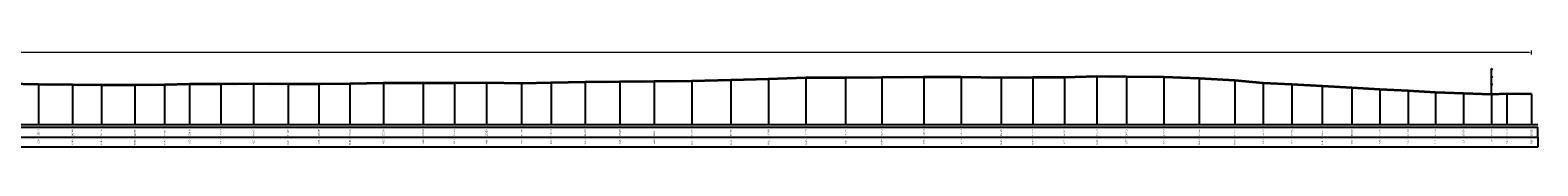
# Model space of a CAD drawing. Header units: metres. Extents: x 197883 to 206898, y 361907 to 364395.
# Tile 130 of 256: x 206022 to 206172, y 363405 to 363415. Entities that reach past the tile are written whole.
import ezdxf
from ezdxf.enums import TextEntityAlignment as Align

# ---------------------------------------------------------------- set-up
doc = ezdxf.new("R2010")
doc.units = ezdxf.units.M
doc.header["$PDMODE"] = 35
doc.header["$PDSIZE"] = 0.075
for name, color, linetype, lineweight in [('B-ME-IE-TERREINAFSCHEIDING_KUNSTMATIG_RASTERHEKWERK-SD', 20, 'Continuous', 25), ('X-ME-AL-PROFIEL_HUIDIG MAAIVELD-GD', 252, 'Continuous', 0), ('X-XX-AL-DETAIL1-M', 7, 'Continuous', 18), ('X-XX-AL-DWARSPROFIEL_PROFIELLIJN MAAIVELD-GD', 8, 'Continuous', 35)]:
    doc.layers.add(name, color=color, linetype=linetype, lineweight=lineweight)
doc.layers.add('X-ME-AL-PROFIELRASTER-S', color=7, linetype='Continuous')
doc.styles.add('NLCS-ISO-ANNOTATIVE-T18', font='NLCS-ISO.ttf', dxfattribs={"height": 1.8})
doc.styles.add('NLCS-ISO-M100-T25', font='NLCS-ISO.ttf', dxfattribs={"height": 0.25})
doc.dimstyles.new('NLCS-M100-T25-PIJL_L2_H1', dxfattribs={"dimscale": 0.1, "dimtxt": 2.5, "dimasz": 2.5, "dimexe": 2, "dimexo": 2, "dimgap": 0.7, "dimtad": 1, "dimzin": 0, "dimdsep": 46, "dimtxsty": 'NLCS-ISO-M100-T25', "dimcen": 0, "dimdle": 2, "dimclrd": 256, "dimclre": 256, "dimclrt": 256, "dimadec": 1, "dimazin": 0, "dimtfac": 1, "dimtdec": 3, "dimtofl": 0, "dimtmove": 0, "dimatfit": 3, "dimfxl": 2, "dimfxlon": 1, "dimtfillclr": 256, "dimtolj": 1, "dimtzin": 0, "dimlwd": -1, "dimlwe": -1, "dimarcsym": 0})

# ---------------------------------------------------------------- blocks, each defined once
blk = doc.blocks.new('SAL-PROFIELRASTER_BALK_EIND1-D')
at = {"color": 0, "linetype": 'ByBlock', "lineweight": -2}
blk.add_line((1, -12.5), (1, -2.5), dxfattribs=at)
at = {"color": 0, "linetype": 'ByBlock', "lineweight": -2, "flags": 128}
for points in [[(0, 0), (1, 0)], [(0, -2.5), (1, -2.5)], [(0, -12.5), (1, -12.5)]]:
    blk.add_lwpolyline(points, dxfattribs=at)
blk = doc.blocks.new('SAL-PROFIELRASTER_BALK_EIND2-D')
at = {"color": 0, "linetype": 'ByBlock', "lineweight": -2}
for p, q in [((1, -2.5), (1, -12.5)), ((1, -12.5), (0, -12.5))]:
    blk.add_line(p, q, dxfattribs=at)
blk = doc.blocks.new('SAL-PROFIELRASTER_BALK_DATA-D')
at = {"color": 0, "linetype": 'ByBlock', "lineweight": -2}
blk.add_lwpolyline([(0, -3.5), (0, -2.5)], dxfattribs=at)
at = {"color": 0, "linetype": 'ByBlock', "lineweight": -2, "style": 'NLCS-ISO-ANNOTATIVE-T18'}
blk.add_attdef('GETAL', text='', height=1.5, rotation=90, dxfattribs=at).set_placement((0.75, -5), align=Align.RIGHT)
blk = doc.blocks.new('SAL-PROFIELRASTER_AANHAAL-D')
at = {"color": 9, "linetype": 'ByBlock', "lineweight": -2, "flags": 128}
blk.add_lwpolyline([(0, 1), (0, 0)], dxfattribs=at)
blk = doc.blocks.new('*D84')
at = {"layer": 'Defpoints', "color": 0, "transparency": 16777216}
for p in [(205783.86, 363414.59), (205783.86, 363407.43), (206171.21, 363407.43)]:
    blk.add_point(p, dxfattribs=at)
at = {"layer": 'X-XX-AL-DETAIL1-M', "color": 253, "transparency": 16777216}
for p, q in [((205783.86, 363414.39), (205783.86, 363414.79)), ((206170.96, 363414.59), (205784.11, 363414.59)), ((206171.21, 363414.39), (206171.21, 363414.79))]:
    blk.add_line(p, q, dxfattribs=at)
for points in [[(205784.11, 363414.63), (205784.11, 363414.55), (205783.86, 363414.59)], [(206170.96, 363414.63), (206170.96, 363414.55), (206171.21, 363414.59)]]:
    blk.add_solid(points, dxfattribs=at)
at = {"layer": 'X-XX-AL-DETAIL1-M', "color": 253, "transparency": 16777216, "insert": (205889.45, 363414.79), "char_height": 0.25, "attachment_point": 5, "style": 'NLCS-ISO-M100-T25'}
blk.add_mtext('\\A1;Gras', dxfattribs=at)
blk = doc.blocks.new('SIE-RASTERHEKWERK-SOD')
at = {"flags": 128}
for points in [[(-0.035, 1.035), (0.035, 0.965)], [(-0.035, 0.965), (0, 1), (0.035, 1.035)], [(-0.035, 0.735), (0.035, 0.665)], [(-0.035, 0.665), (0, 0.7), (0.035, 0.735)], [(0, 0), (0, 1)], [(-0.035, 0.435), (0.035, 0.365)], [(-0.035, 0.365), (0, 0.4), (0.035, 0.435)]]:
    blk.add_lwpolyline(points, dxfattribs=at)

msp = doc.modelspace()

# ---------------------------------------------------------------- hatches: boundary and pattern name
at = {"layer": 'X-ME-AL-PROFIEL_HUIDIG MAAIVELD-GD'}
h = msp.add_hatch(dxfattribs=at)
h.set_pattern_fill('AGR-MAAIVELD', color=256, scale=0.05, pattern_type=2)
h.set_pattern_definition([(45, (0, -954.30662), (-0.25000007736, 0.25000007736), []), (45, (-0.0357, -954.2709), (0, 0.50000015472), [0.3535535, -0.3535535]), (45, (-0.07143, -954.2352), (0, 0.50000015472), [0.3535535, -0.3535535]), (45, (-0.10764, -954.19898), (0, 0.50000015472), [0.3535535, -0.3535535]), (45, (-0.14286, -954.16376), (0, 0.50000015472), [0.3535535, -0.3535535]), (45, (-0.17857, -954.12805), (0, 0.50000015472), [0.3535535, -0.3535535]), (45, (-0.2143, -954.09233), (0, 0.50000015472), [0.3535535, -0.3535535]), (315, (0, -954.30662), (0.25000007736, 0.25000007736), []), (315, (0.0357, -954.2709), (0.50000015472, -1e-16), [0.3535535, -0.3535535]), (315, (0.07143, -954.2352), (0.50000015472, -1e-16), [0.3535535, -0.3535535]), (315, (0.10764, -954.19898), (0.50000015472, -1e-16), [0.3535535, -0.3535535]), (315, (0.14286, -954.16376), (0.50000015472, -1e-16), [0.3535535, -0.3535535]), (315, (0.17857, -954.12805), (0.50000015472, -1e-16), [0.3535535, -0.3535535]), (315, (0.2143, -954.09233), (0.50000015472, -1e-16), [0.3535535, -0.3535535])])
h.paths.add_polyline_path([(206171.207, 363410.481), (206171.207, 363410.331), (206168.768, 363410.369), (206167.246, 363410.287), (206164.445, 363410.393), (206161.657, 363410.488), (206158.942, 363410.648), (206156.155, 363410.782), (206153.362, 363410.952), (206150.43, 363411.119), (206147.42, 363411.289), (206144.576, 363411.416), (206141.734, 363411.674), (206138.218, 363411.877), (206134.691, 363412.029), (206130.992, 363412.051), (206128.061, 363412.08), (206124.826, 363411.991), (206121.683, 363411.971), (206118.545, 363411.947), (206114.591, 363412.008), (206110.867, 363412.031), (206106.693, 363411.973), (206103.107, 363411.957), (206099.169, 363411.942), (206095.442, 363411.834), (206091.707, 363411.723), (206087.85, 363411.622), (206084.102, 363411.584), (206080.69, 363411.544), (206077.239, 363411.53), (206073.858, 363411.469), (206070.94, 363411.402), (206067.452, 363411.442), (206064.26, 363411.433), (206061.168, 363411.429), (206057.221, 363411.432), (206053.888, 363411.366), (206050.806, 363411.338), (206047.746, 363411.327), (206044.325, 363411.351), (206041.065, 363411.33), (206037.959, 363411.315), (206035.498, 363411.244), (206032.535, 363411.234), (206029.215, 363411.215), (206026.339, 363411.247), (206022.973, 363411.281), (206019.921, 363411.361), (206016.785, 363411.376), (206013.776, 363411.434), (206010.613, 363411.483), (206007.756, 363411.554), (206004.656, 363411.632), (206000.574, 363411.745), (205997.253, 363411.839), (205994.034, 363411.835), (205990.119, 363411.859), (205986.627, 363411.88), (205983.535, 363411.774), (205979.638, 363411.796), (205976.138, 363411.869), (205972.966, 363411.815), (205969.267, 363411.86), (205965.283, 363411.746), (205961.231, 363411.729), (205957.433, 363411.641), (205953.63, 363411.397), (205949.284, 363411.026), (205945.328, 363410.744), (205940.977, 363410.53), (205937.68, 363410.437), (205934.283, 363410.107), (205930.633, 363409.88), (205924.964, 363409.734), (205922.096, 363409.645), (205919.582, 363409.568), (205918.501, 363409.952), (205915.416, 363410.05), (205911.798, 363410.002), (205908.49, 363410.042), (205905.007, 363410.145), (205901.042, 363410.128), (205897.696, 363410.095), (205894.342, 363410.135), (205890.691, 363410.057), (205887.086, 363410.082), (205883.616, 363409.983), (205880.299, 363409.982), (205876.996, 363409.917), (205873.856, 363409.894), (205870.993, 363409.919), (205867.616, 363410.337), (205865.021, 363410.61), (205863.057, 363410.212), (205861.435, 363410.339), (205859.099, 363410.785), (205855.688, 363411.182), (205851.43, 363411.318), (205847.165, 363411.285), (205843.7, 363411.206), (205839.878, 363411.15), (205835.955, 363411.123), (205831.932, 363411.193), (205828.12, 363411.288), (205824.83, 363411.232), (205821.403, 363411.291), (205817.267, 363411.274), (205813.366, 363411.186), (205808.794, 363411.121), (205804.53, 363411.091), (205801.002, 363410.95), (205797.033, 363410.771), (205793.304, 363410.658), (205789.633, 363410.694), (205786.376, 363410.827), (205783.859, 363410.625), (205783.859, 363410.775), (205786.376, 363410.977), (205789.633, 363410.844), (205793.304, 363410.808), (205797.033, 363410.921), (205801.002, 363411.1), (205804.53, 363411.241), (205808.794, 363411.271), (205813.366, 363411.336), (205817.267, 363411.424), (205821.403, 363411.441), (205824.83, 363411.382), (205828.12, 363411.438), (205831.932, 363411.343), (205835.955, 363411.273), (205839.878, 363411.3), (205843.7, 363411.356), (205847.165, 363411.435), (205851.43, 363411.468), (205855.688, 363411.332), (205859.099, 363410.935), (205861.435, 363410.489), (205863.057, 363410.362), (205865.021, 363410.76), (205867.616, 363410.487), (205870.993, 363410.069), (205873.856, 363410.044), (205876.996, 363410.067), (205880.299, 363410.132), (205883.616, 363410.133), (205887.086, 363410.232), (205890.691, 363410.207), (205894.342, 363410.285), (205897.696, 363410.245), (205901.042, 363410.278), (205905.007, 363410.295), (205908.49, 363410.192), (205911.798, 363410.152), (205915.416, 363410.2), (205918.501, 363410.102), (205919.582, 363409.718), (205922.096, 363409.795), (205924.964, 363409.884), (205930.633, 363410.03), (205934.283, 363410.257), (205937.68, 363410.587), (205940.977, 363410.68), (205945.328, 363410.894), (205949.284, 363411.176), (205953.63, 363411.547), (205957.433, 363411.791), (205961.231, 363411.879), (205965.283, 363411.896), (205969.267, 363412.01), (205972.966, 363411.965), (205976.138, 363412.019), (205979.638, 363411.946), (205983.535, 363411.924), (205986.627, 363412.03), (205990.119, 363412.009), (205994.034, 363411.985), (205997.253, 363411.989), (206000.574, 363411.895), (206004.656, 363411.782), (206007.756, 363411.704), (206010.613, 363411.633), (206013.776, 363411.584), (206016.785, 363411.526), (206019.921, 363411.511), (206022.973, 363411.431), (206026.339, 363411.397), (206029.215, 363411.365), (206032.535, 363411.384), (206035.498, 363411.394), (206037.959, 363411.465), (206041.065, 363411.48), (206044.325, 363411.501), (206047.746, 363411.477), (206050.806, 363411.488), (206053.888, 363411.516), (206057.221, 363411.582), (206061.168, 363411.579), (206064.26, 363411.583), (206067.452, 363411.592), (206070.94, 363411.552), (206073.858, 363411.619), (206077.239, 363411.68), (206080.69, 363411.694), (206084.102, 363411.734), (206087.85, 363411.772), (206091.707, 363411.873), (206095.442, 363411.984), (206099.169, 363412.092), (206103.107, 363412.107), (206106.693, 363412.123), (206110.867, 363412.181), (206114.591, 363412.158), (206118.545, 363412.097), (206121.683, 363412.121), (206124.826, 363412.141), (206128.061, 363412.23), (206130.992, 363412.201), (206134.691, 363412.179), (206138.218, 363412.027), (206141.734, 363411.824), (206144.576, 363411.566), (206147.42, 363411.439), (206150.43, 363411.269), (206153.362, 363411.102), (206156.155, 363410.932), (206158.942, 363410.798), (206161.657, 363410.638), (206164.445, 363410.543), (206167.246, 363410.437), (206168.768, 363410.519)])

# ---------------------------------------------------------------- linework, layer by layer
at = {"layer": 'X-XX-AL-DWARSPROFIEL_PROFIELLIJN MAAIVELD-GD'}
msp.add_lwpolyline([(206019.921, 363411.511), (206022.973, 363411.431), (206026.339, 363411.397), (206029.215, 363411.365), (206032.535, 363411.384), (206035.498, 363411.394), (206037.959, 363411.465), (206041.065, 363411.48), (206044.325, 363411.501), (206047.746, 363411.477), (206050.806, 363411.488), (206053.888, 363411.516), (206057.221, 363411.582), (206061.168, 363411.579), (206064.26, 363411.583), (206067.452, 363411.592), (206070.94, 363411.552), (206073.858, 363411.619), (206077.239, 363411.68), (206080.69, 363411.694), (206084.102, 363411.734), (206087.85, 363411.772), (206091.707, 363411.873), (206095.442, 363411.984), (206099.169, 363412.092), (206103.107, 363412.107), (206106.693, 363412.123), (206110.867, 363412.181), (206114.591, 363412.158), (206118.545, 363412.097), (206121.683, 363412.121), (206124.826, 363412.141), (206128.061, 363412.23), (206130.992, 363412.201), (206134.691, 363412.179), (206138.218, 363412.027), (206141.734, 363411.824), (206144.576, 363411.566), (206147.42, 363411.439), (206150.43, 363411.269), (206153.362, 363411.102), (206156.155, 363410.932), (206158.942, 363410.798), (206161.657, 363410.638), (206164.445, 363410.543), (206167.246, 363410.437), (206168.768, 363410.519), (206171.207, 363410.481)], dxfattribs=at)

# ---------------------------------------------------------------- block references
at = {"layer": 'B-ME-IE-TERREINAFSCHEIDING_KUNSTMATIG_RASTERHEKWERK-SD', "xscale": 2.5, "yscale": 2.5, "zscale": 2.5}
msp.add_blockref('SIE-RASTERHEKWERK-SOD', (206167.246, 363410.437), dxfattribs=at)
at = {"layer": 'X-ME-AL-PROFIELRASTER-S'}
for p, yscale in [((206091.707, 363407.433), 4.440000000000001), ((206095.442, 363407.433), 4.550999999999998), ((206099.169, 363407.433), 4.658999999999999), ((206103.107, 363407.433), 4.673999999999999), ((206106.693, 363407.433), 4.690000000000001), ((206110.867, 363407.433), 4.748000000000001), ((206114.591, 363407.433), 4.725000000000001), ((206118.545, 363407.433), 4.664000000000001), ((206121.683, 363407.433), 4.687999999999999), ((206124.826, 363407.433), 4.707999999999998), ((206128.061, 363407.433), 4.797000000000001), ((206130.992, 363407.433), 4.768000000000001), ((206134.691, 363407.433), 4.745999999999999), ((206138.218, 363407.433), 4.594000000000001), ((206022.973, 363407.433), 3.997999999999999), ((206026.339, 363407.433), 3.964), ((206029.215, 363407.433), 3.932), ((206032.535, 363407.433), 3.951000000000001), ((206035.498, 363407.433), 3.961), ((206037.959, 363407.433), 4.032), ((206041.065, 363407.433), 4.047000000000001), ((206044.325, 363407.433), 4.068000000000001), ((206047.746, 363407.433), 4.044), ((206050.806, 363407.433), 4.055), ((206053.888, 363407.433), 4.082999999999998), ((206057.221, 363407.433), 4.149000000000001), ((206061.168, 363407.433), 4.146000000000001), ((206064.26, 363407.433), 4.149999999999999), ((206067.452, 363407.433), 4.158999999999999), ((206070.94, 363407.433), 4.119), ((206073.858, 363407.433), 4.186), ((206077.239, 363407.433), 4.247), ((206080.69, 363407.433), 4.260999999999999), ((206084.102, 363407.433), 4.300999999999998), ((206087.85, 363407.433), 4.338999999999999), ((206141.734, 363407.433), 4.390999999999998), ((206144.576, 363407.433), 4.132999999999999), ((206147.42, 363407.433), 4.006), ((206150.43, 363407.433), 3.836), ((206153.362, 363407.433), 3.669), ((206156.155, 363407.433), 3.499000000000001), ((206158.942, 363407.433), 3.365), ((206161.657, 363407.433), 3.205), ((206164.445, 363407.433), 3.109999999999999), ((206167.246, 363407.433), 3.004), ((206168.768, 363407.433), 3.086), ((206171.207, 363407.433), 3.048)]:
    msp.add_blockref('SAL-PROFIELRASTER_AANHAAL-D', p, dxfattribs=dict(at, yscale=yscale))
at = {"layer": 'X-ME-AL-PROFIELRASTER-S', "xscale": 387.9734933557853, "yscale": 0.1, "zscale": 387.9734933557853}
for name, p in [('SAL-PROFIELRASTER_BALK_EIND1-D', (205783.859, 363407.433)), ('SAL-PROFIELRASTER_BALK_EIND2-D', (205783.859, 363406.433))]:
    msp.add_blockref(name, p, dxfattribs=at)
at = {"layer": 'X-ME-AL-PROFIELRASTER-S', "xscale": 0.1, "yscale": 0.1, "zscale": 0.1}
for p, values in [((206022.973, 363407.433), {'GETAL': '239.11'}), ((206022.973, 363406.433), {'GETAL': '16.00'}), ((206026.339, 363407.433), {'GETAL': '242.48'}), ((206026.339, 363406.433), {'GETAL': '15.96'}), ((206029.215, 363407.433), {'GETAL': '245.36'}), ((206029.215, 363406.433), {'GETAL': '15.93'}), ((206032.535, 363407.433), {'GETAL': '248.68'}), ((206032.535, 363406.433), {'GETAL': '15.95'}), ((206035.498, 363407.433), {'GETAL': '251.64'}), ((206035.498, 363406.433), {'GETAL': '15.96'}), ((206037.959, 363407.433), {'GETAL': '254.10'}), ((206037.959, 363406.433), {'GETAL': '16.03'}), ((206041.065, 363407.433), {'GETAL': '257.21'}), ((206041.065, 363406.433), {'GETAL': '16.05'}), ((206044.325, 363407.433), {'GETAL': '260.47'}), ((206044.325, 363406.433), {'GETAL': '16.07'}), ((206047.746, 363407.433), {'GETAL': '263.89'}), ((206047.746, 363406.433), {'GETAL': '16.04'}), ((206050.806, 363407.433), {'GETAL': '266.95'}), ((206050.806, 363406.433), {'GETAL': '16.06'}), ((206053.888, 363407.433), {'GETAL': '270.03'}), ((206053.888, 363406.433), {'GETAL': '16.08'}), ((206057.221, 363407.433), {'GETAL': '273.36'}), ((206057.221, 363406.433), {'GETAL': '16.15'}), ((206061.168, 363407.433), {'GETAL': '277.31'}), ((206061.168, 363406.433), {'GETAL': '16.15'}), ((206064.26, 363407.433), {'GETAL': '280.40'}), ((206064.26, 363406.433), {'GETAL': '16.15'}), ((206067.452, 363407.433), {'GETAL': '283.59'}), ((206067.452, 363406.433), {'GETAL': '16.16'}), ((206070.94, 363407.433), {'GETAL': '287.08'}), ((206070.94, 363406.433), {'GETAL': '16.12'}), ((206073.858, 363407.433), {'GETAL': '290.00'}), ((206073.858, 363406.433), {'GETAL': '16.19'}), ((206077.239, 363407.433), {'GETAL': '293.38'}), ((206077.239, 363406.433), {'GETAL': '16.25'}), ((206080.69, 363407.433), {'GETAL': '296.83'}), ((206080.69, 363406.433), {'GETAL': '16.26'}), ((206084.102, 363407.433), {'GETAL': '300.24'}), ((206084.102, 363406.433), {'GETAL': '16.30'}), ((206087.85, 363407.433), {'GETAL': '303.99'}), ((206087.85, 363406.433), {'GETAL': '16.34'}), ((206091.707, 363407.433), {'GETAL': '307.85'}), ((206091.707, 363406.433), {'GETAL': '16.44'}), ((206095.442, 363407.433), {'GETAL': '311.58'}), ((206095.442, 363406.433), {'GETAL': '16.55'}), ((206099.169, 363407.433), {'GETAL': '315.31'}), ((206099.169, 363406.433), {'GETAL': '16.66'}), ((206103.107, 363407.433), {'GETAL': '319.25'}), ((206103.107, 363406.433), {'GETAL': '16.67'}), ((206106.693, 363407.433), {'GETAL': '322.83'}), ((206106.693, 363406.433), {'GETAL': '16.69'}), ((206110.867, 363407.433), {'GETAL': '327.01'}), ((206110.867, 363406.433), {'GETAL': '16.75'}), ((206114.591, 363407.433), {'GETAL': '330.73'}), ((206114.591, 363406.433), {'GETAL': '16.73'}), ((206118.545, 363407.433), {'GETAL': '334.69'}), ((206118.545, 363406.433), {'GETAL': '16.66'}), ((206121.683, 363407.433), {'GETAL': '337.82'}), ((206121.683, 363406.433), {'GETAL': '16.69'}), ((206124.826, 363407.433), {'GETAL': '340.97'}), ((206124.826, 363406.433), {'GETAL': '16.71'}), ((206128.061, 363407.433), {'GETAL': '344.20'}), ((206128.061, 363406.433), {'GETAL': '16.80'}), ((206130.992, 363407.433), {'GETAL': '347.13'}), ((206130.992, 363406.433), {'GETAL': '16.77'}), ((206134.691, 363407.433), {'GETAL': '350.83'}), ((206134.691, 363406.433), {'GETAL': '16.75'}), ((206138.218, 363407.433), {'GETAL': '354.36'}), ((206138.218, 363406.433), {'GETAL': '16.59'}), ((206141.734, 363407.433), {'GETAL': '357.87'}), ((206141.734, 363406.433), {'GETAL': '16.39'}), ((206144.576, 363407.433), {'GETAL': '360.72'}), ((206144.576, 363406.433), {'GETAL': '16.13'}), ((206147.42, 363407.433), {'GETAL': '363.56'}), ((206147.42, 363406.433), {'GETAL': '16.01'}), ((206150.43, 363407.433), {'GETAL': '366.57'}), ((206150.43, 363406.433), {'GETAL': '15.84'}), ((206153.362, 363407.433), {'GETAL': '369.50'}), ((206153.362, 363406.433), {'GETAL': '15.67'}), ((206156.155, 363407.433), {'GETAL': '372.30'}), ((206156.155, 363406.433), {'GETAL': '15.50'}), ((206158.942, 363407.433), {'GETAL': '375.08'}), ((206158.942, 363406.433), {'GETAL': '15.37'}), ((206161.657, 363407.433), {'GETAL': '377.80'}), ((206161.657, 363406.433), {'GETAL': '15.21'}), ((206164.445, 363407.433), {'GETAL': '380.59'}), ((206164.445, 363406.433), {'GETAL': '15.11'}), ((206167.246, 363407.433), {'GETAL': '383.39'}), ((206167.246, 363406.433), {'GETAL': '15.00'}), ((206168.768, 363407.433), {'GETAL': '384.91'}), ((206168.768, 363406.433), {'GETAL': '15.09'}), ((206171.207, 363407.433), {'GETAL': '387.35'}), ((206171.207, 363406.433), {'GETAL': '15.05'})]:
    msp.add_blockref('SAL-PROFIELRASTER_BALK_DATA-D', p, dxfattribs=at).add_auto_attribs(values)

# ---------------------------------------------------------------- dimensions: what is measured, and where the dimension line sits
at = {"layer": 'X-XX-AL-DETAIL1-M', "color": 253}
dim = msp.add_linear_dim(base=(205783.859, 363414.592), p1=(206171.207, 363407.433), p2=(205783.859, 363407.433), text='Gras', dimstyle='NLCS-M100-T25-PIJL_L2_H1', override={"dimclrd": 253, "dimclre": 253, "dimclrt": 253}, dxfattribs=at)
dim.commit()
dim.dimension.update_dxf_attribs({"geometry": '*D84', "text_midpoint": (205889.45, 363414.592), "dimtype": 160})

doc.saveas('drawing.dxf')
